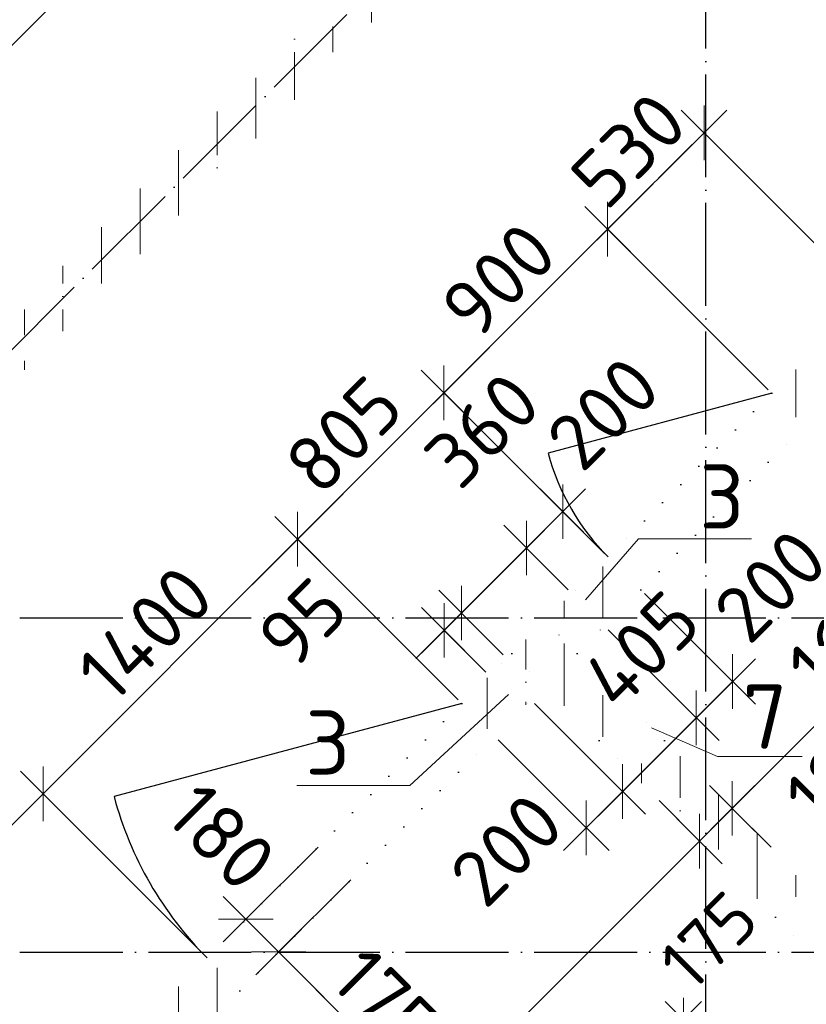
# Model space of a CAD drawing. Header units: millimetres. Extents: x -3495 to 109513, y -3287 to 62337.
# Tile 7 of 41: x 11232 to 14291, y 13698 to 17527. Entities that reach past the tile are written whole.
import ezdxf

# ---------------------------------------------------------------- set-up
doc = ezdxf.new("R2010")
doc.units = ezdxf.units.MM
doc.header["$PDMODE"] = 65
for name, pattern in [('______11', [500, 400, -50, 0, -50]), ('______5', [1100, 800, -100, 100, -100]), ('______9', [100, 0, -100])]:
    doc.linetypes.add(name, pattern=pattern)
for name, color, linetype, lineweight in [('Standard', 7, 'Continuous', 25), ('Высотная отметка (окна)', 7, 'Continuous', 13), ('Ограждение_ 2D надпись', 7, 'Continuous', 13), ('Размерная линия_ общее', 7, 'Continuous', 13), ('Размерная линия_ общее_1', 7, 'Continuous', 13), ('Стена_ общее', 7, 'Continuous', 35)]:
    doc.layers.add(name, color=color, linetype=linetype, lineweight=lineweight)
doc.layers.add('Осевая линия_ общее', color=7, linetype='______5', lineweight=13, true_color=0xa0a0a0)
doc.styles.add('ISOCPEUR', font='ISOCPEUR')
doc.dimstyles.new('DIMSTYLE_10', dxfattribs={"dimtxt": 220, "dimasz": 250, "dimexe": 0, "dimexo": 0, "dimgap": 110, "dimtad": 0, "dimdec": 0, "dimrnd": 5, "dimzin": 12, "dimdsep": 46, "dimtxsty": 'ISOCPEUR', "dimblk1": 'ALL_ML_STRICH', "dimblk2": 'ALL_ML_STRICH', "dimsah": 1, "dimcen": 0, "dimclrd": 7, "dimclre": 256, "dimclrt": 7, "dimadec": 0, "dimazin": 0, "dimtfac": 1, "dimtdec": 0, "dimtix": 1, "dimtmove": 2, "dimatfit": 3, "dimfxl": 0, "dimtvp": 1.2, "dimtzin": 0, "dimlwd": 0, "dimlwe": -3, "dimarcsym": 0})
doc.dimstyles.new('DIMSTYLE_11', dxfattribs={"dimtxt": 220, "dimasz": 250, "dimexe": 0, "dimexo": 0, "dimgap": 110, "dimtad": 2, "dimdec": 0, "dimrnd": 5, "dimzin": 12, "dimdsep": 46, "dimtxsty": 'ISOCPEUR', "dimblk1": 'ALL_ML_STRICH', "dimblk2": 'ALL_ML_STRICH', "dimsah": 1, "dimcen": 0, "dimclrd": 7, "dimclre": 256, "dimclrt": 7, "dimadec": 0, "dimazin": 0, "dimtfac": 1, "dimtdec": 0, "dimtix": 1, "dimtmove": 2, "dimatfit": 3, "dimfxl": 0, "dimtvp": 1.2, "dimtzin": 0, "dimlwd": 0, "dimlwe": -3, "dimarcsym": 0})
doc.dimstyles.new('DIMSTYLE_3', dxfattribs={"dimtxt": 220, "dimasz": 250, "dimexe": 0, "dimexo": 0, "dimgap": 110, "dimtad": 2, "dimdec": 0, "dimrnd": 5, "dimzin": 12, "dimdsep": 46, "dimtxsty": 'ISOCPEUR', "dimblk1": 'ALL_ML_STRICH', "dimblk2": 'ALL_ML_STRICH', "dimsah": 1, "dimcen": 0, "dimclrd": 7, "dimclre": 256, "dimclrt": 7, "dimadec": 0, "dimazin": 0, "dimtfac": 1, "dimtdec": 0, "dimtix": 1, "dimtmove": 2, "dimatfit": 3, "dimfxl": 0, "dimtzin": 0, "dimlwd": 0, "dimlwe": -3, "dimarcsym": 0})
doc.dimstyles.new('DIMSTYLE_7', dxfattribs={"dimtxt": 200, "dimasz": 200, "dimexe": 0, "dimexo": 0, "dimgap": 100, "dimtad": 2, "dimdec": 0, "dimrnd": 5, "dimzin": 12, "dimdsep": 46, "dimtxsty": 'ISOCPEUR', "dimblk1": 'ALL_ML_STRICH', "dimblk2": 'ALL_ML_STRICH', "dimsah": 1, "dimcen": 0, "dimclrd": 7, "dimclre": 256, "dimclrt": 7, "dimadec": 0, "dimazin": 0, "dimtfac": 1, "dimtdec": 0, "dimtix": 1, "dimtmove": 2, "dimatfit": 3, "dimfxl": 0, "dimtvp": 1.2, "dimtzin": 0, "dimlwd": 0, "dimlwe": -3, "dimarcsym": 0})
pattern_1 = [(90, (0, 0), (-300, 2e-14), [400, -50, 0, -50]), (90, (-150, 2e-14), (-300, 2e-14), [800, -100, 100, -100])]

# ---------------------------------------------------------------- blocks, each defined once
blk = doc.blocks.new('ALL_ML_STRICH')
at = {"color": 0, "linetype": 'ByBlock', "lineweight": -2}
for p, q in [((0, -0.5), (0, 0.5)), ((-0.3, -0.3), (0.3, 0.3)), ((-1, 0), (0.5, 0))]:
    blk.add_line(p, q, dxfattribs=at)
blk = doc.blocks.new('*D100')
at = {"layer": 'DEFPOINTS', "color": 7, "linetype": 'Continuous', "lineweight": 13, "transparency": 33554687}
for p in [(11961.4, 13878), (10555.8, 13749.1), (11229.5, 13075.5)]:
    blk.add_point(p, dxfattribs=at)
at = {"layer": 'Размерная линия_ общее', "color": 7, "linetype": 'Continuous', "lineweight": -2, "transparency": 33554687}
blk.add_line((10555.8, 13749.1), (11323, 14516.3), dxfattribs=at)
at = {"layer": 'Размерная линия_ общее', "color": 253, "linetype": 'Continuous', "lineweight": -2, "true_color": 0xa0a0a0, "transparency": 33554687}
for p, q in [((11947.2, 13892.2), (11323, 14516.3)), ((11215.4, 13089.6), (10555.8, 13749.1))]:
    blk.add_line(p, q, dxfattribs=at)
at = {"layer": 'Размерная линия_ общее', "color": 7, "linetype": 'Continuous', "lineweight": 13, "transparency": 33554687, "xscale": 250, "yscale": 250, "zscale": 250}
for p, rotation in [((11323, 14516.3), 44.99999999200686), ((10555.8, 13749.1), 224.9999999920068)]:
    blk.add_blockref('ALL_ML_STRICH', p, dxfattribs=dict(at, rotation=rotation))
at = {"layer": 'Размерная линия_ общее', "color": 7, "linetype": 'Continuous', "lineweight": 13, "transparency": 33554687, "insert": (10849.6, 14269.2), "char_height": 220, "width": 880, "attachment_point": 5, "rotation": 45, "style": 'ISOCPEUR'}
blk.add_mtext('\\A1;{1085}', dxfattribs=at)
blk = doc.blocks.new('*D101')
at = {"layer": 'DEFPOINTS', "color": 7, "linetype": 'Continuous', "lineweight": 13, "transparency": 33554687}
for p in [(12951.3, 14868), (11323, 14516.3), (11961.4, 13878)]:
    blk.add_point(p, dxfattribs=at)
at = {"layer": 'Размерная линия_ общее', "color": 7, "linetype": 'Continuous', "lineweight": -2, "transparency": 33554687}
blk.add_line((11323, 14516.3), (12313, 15506.3), dxfattribs=at)
at = {"layer": 'Размерная линия_ общее', "color": 253, "linetype": 'Continuous', "lineweight": -2, "true_color": 0xa0a0a0, "transparency": 33554687}
for p, q in [((12937.2, 14882.1), (12313, 15506.3)), ((11947.2, 13892.2), (11323, 14516.3))]:
    blk.add_line(p, q, dxfattribs=at)
at = {"layer": 'Размерная линия_ общее', "color": 7, "linetype": 'Continuous', "lineweight": 13, "transparency": 33554687, "xscale": 250, "yscale": 250, "zscale": 250}
for p, rotation in [((12313, 15506.3), 44.99999999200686), ((11323, 14516.3), 224.9999999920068)]:
    blk.add_blockref('ALL_ML_STRICH', p, dxfattribs=dict(at, rotation=rotation))
at = {"layer": 'Размерная линия_ общее', "color": 7, "linetype": 'Continuous', "lineweight": 13, "transparency": 33554687, "insert": (11720.4, 15140), "char_height": 220, "width": 880, "attachment_point": 5, "rotation": 45, "style": 'ISOCPEUR'}
blk.add_mtext('\\A1;{1400}', dxfattribs=at)
blk = doc.blocks.new('*D102')
at = {"layer": 'DEFPOINTS', "color": 7, "linetype": 'Continuous', "lineweight": 13, "transparency": 33554687}
for p in [(12313, 15506.3), (13520.5, 15437.2), (12951.3, 14868)]:
    blk.add_point(p, dxfattribs=at)
at = {"layer": 'Размерная линия_ общее', "color": 7, "linetype": 'Continuous', "lineweight": -2, "transparency": 33554687}
blk.add_line((12313, 15506.3), (12882.2, 16075.5), dxfattribs=at)
at = {"layer": 'Размерная линия_ общее', "color": 253, "linetype": 'Continuous', "lineweight": -2, "true_color": 0xa0a0a0, "transparency": 33554687}
for p, q in [((13506.4, 15451.3), (12882.2, 16075.5)), ((12937.2, 14882.1), (12313, 15506.3))]:
    blk.add_line(p, q, dxfattribs=at)
at = {"layer": 'Размерная линия_ общее', "color": 7, "linetype": 'Continuous', "lineweight": 13, "transparency": 33554687, "xscale": 250, "yscale": 250, "zscale": 250}
for p, rotation in [((12882.2, 16075.5), 44.99999999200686), ((12313, 15506.3), 224.9999999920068)]:
    blk.add_blockref('ALL_ML_STRICH', p, dxfattribs=dict(at, rotation=rotation))
at = {"layer": 'Размерная линия_ общее', "color": 7, "linetype": 'Continuous', "lineweight": 13, "transparency": 33554687, "insert": (12492.2, 15911.8), "char_height": 220, "width": 660, "attachment_point": 5, "rotation": 45, "style": 'ISOCPEUR'}
blk.add_mtext('\\A1;{805}', dxfattribs=at)
blk = doc.blocks.new('*D103')
at = {"layer": 'DEFPOINTS', "color": 7, "linetype": 'Continuous', "lineweight": 13, "transparency": 33554687}
for p in [(12882.2, 16075.5), (14156.9, 16073.6), (13520.5, 15437.2)]:
    blk.add_point(p, dxfattribs=at)
at = {"layer": 'Размерная линия_ общее', "color": 7, "linetype": 'Continuous', "lineweight": -2, "transparency": 33554687}
blk.add_line((12882.2, 16075.5), (13518.6, 16711.9), dxfattribs=at)
at = {"layer": 'Размерная линия_ общее', "color": 253, "linetype": 'Continuous', "lineweight": -2, "true_color": 0xa0a0a0, "transparency": 33554687}
for p, q in [((14142.8, 16087.7), (13518.6, 16711.9)), ((13506.4, 15451.3), (12882.2, 16075.5))]:
    blk.add_line(p, q, dxfattribs=at)
at = {"layer": 'Размерная линия_ общее', "color": 7, "linetype": 'Continuous', "lineweight": 13, "transparency": 33554687, "xscale": 250, "yscale": 250, "zscale": 250}
for p, rotation in [((13518.6, 16711.9), 44.99999999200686), ((12882.2, 16075.5), 224.9999999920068)]:
    blk.add_blockref('ALL_ML_STRICH', p, dxfattribs=dict(at, rotation=rotation))
at = {"layer": 'Размерная линия_ общее', "color": 7, "linetype": 'Continuous', "lineweight": 13, "transparency": 33554687, "insert": (13095, 16514.6), "char_height": 220, "width": 660, "attachment_point": 5, "rotation": 45, "style": 'ISOCPEUR'}
blk.add_mtext('\\A1;{900}', dxfattribs=at)
blk = doc.blocks.new('*D104')
at = {"layer": 'DEFPOINTS', "color": 7, "linetype": 'Continuous', "lineweight": 13, "transparency": 33554687}
for p in [(13518.6, 16711.9), (14531.7, 16448.4), (14156.9, 16073.6)]:
    blk.add_point(p, dxfattribs=at)
at = {"layer": 'Размерная линия_ общее', "color": 7, "linetype": 'Continuous', "lineweight": -2, "transparency": 33554687}
blk.add_line((13518.6, 16711.9), (13893.4, 17086.7), dxfattribs=at)
at = {"layer": 'Размерная линия_ общее', "color": 253, "linetype": 'Continuous', "lineweight": -2, "true_color": 0xa0a0a0, "transparency": 33554687}
for p, q in [((14517.5, 16462.5), (13893.4, 17086.7)), ((14142.8, 16087.7), (13518.6, 16711.9))]:
    blk.add_line(p, q, dxfattribs=at)
at = {"layer": 'Размерная линия_ общее', "color": 7, "linetype": 'Continuous', "lineweight": 13, "transparency": 33554687, "xscale": 250, "yscale": 250, "zscale": 250}
for p, rotation in [((13893.4, 17086.7), 44.99999999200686), ((13518.6, 16711.9), 224.9999999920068)]:
    blk.add_blockref('ALL_ML_STRICH', p, dxfattribs=dict(at, rotation=rotation))
at = {"layer": 'Размерная линия_ общее', "color": 7, "linetype": 'Continuous', "lineweight": 13, "transparency": 33554687, "insert": (13600.6, 17020.2), "char_height": 220, "width": 660, "attachment_point": 5, "rotation": 45, "style": 'ISOCPEUR'}
blk.add_mtext('\\A1;{530}', dxfattribs=at)
blk = doc.blocks.new('*D105')
at = {"layer": 'DEFPOINTS', "color": 7, "linetype": 'Continuous', "lineweight": 13, "transparency": 33554687}
for p in [(12882.8, 15152.1), (13126.3, 15043), (13059.1, 14975.8)]:
    blk.add_point(p, dxfattribs=at)
at = {"layer": 'Размерная линия_ общее', "color": 7, "linetype": 'Continuous', "lineweight": -2, "transparency": 33554687}
blk.add_line((12882.8, 15152.1), (12950, 15219.3), dxfattribs=at)
at = {"layer": 'Размерная линия_ общее', "color": 253, "linetype": 'Continuous', "lineweight": -2, "true_color": 0xa0a0a0, "transparency": 33554687}
for p, q in [((13112.2, 15057.1), (12950, 15219.3)), ((13045, 14989.9), (12882.8, 15152.1))]:
    blk.add_line(p, q, dxfattribs=at)
at = {"layer": 'Размерная линия_ общее', "color": 7, "linetype": 'Continuous', "lineweight": 13, "transparency": 33554687, "xscale": 250, "yscale": 250, "zscale": 250}
for p, rotation in [((12950, 15219.3), 44.99999999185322), ((12882.8, 15152.1), 224.9999999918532)]:
    blk.add_blockref('ALL_ML_STRICH', p, dxfattribs=dict(at, rotation=rotation))
at = {"layer": 'Размерная линия_ общее', "color": 7, "linetype": 'Continuous', "lineweight": 13, "transparency": 33554687, "insert": (12332, 15182.2), "char_height": 220, "width": 440, "attachment_point": 5, "rotation": 45, "style": 'ISOCPEUR'}
blk.add_mtext('\\A1;{95}', dxfattribs=at)
blk = doc.blocks.new('*D106')
at = {"layer": 'DEFPOINTS', "color": 7, "linetype": 'Continuous', "lineweight": 13, "transparency": 33554687}
for p in [(13379.1, 15295.8), (12950, 15219.3), (13126.3, 15043)]:
    blk.add_point(p, dxfattribs=at)
at = {"layer": 'Размерная линия_ общее', "color": 7, "linetype": 'Continuous', "lineweight": -2, "transparency": 33554687}
blk.add_line((12950, 15219.3), (13202.8, 15472.1), dxfattribs=at)
at = {"layer": 'Размерная линия_ общее', "color": 253, "linetype": 'Continuous', "lineweight": -2, "true_color": 0xa0a0a0, "transparency": 33554687}
for p, q in [((13365, 15309.9), (13202.8, 15472.1)), ((13112.2, 15057.1), (12950, 15219.3))]:
    blk.add_line(p, q, dxfattribs=at)
at = {"layer": 'Размерная линия_ общее', "color": 7, "linetype": 'Continuous', "lineweight": 13, "transparency": 33554687, "xscale": 250, "yscale": 250, "zscale": 250}
for p, rotation in [((13202.8, 15472.1), 44.99999999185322), ((12950, 15219.3), 224.9999999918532)]:
    blk.add_blockref('ALL_ML_STRICH', p, dxfattribs=dict(at, rotation=rotation))
at = {"layer": 'Размерная линия_ общее', "color": 7, "linetype": 'Continuous', "lineweight": 13, "transparency": 33554687, "insert": (13031.1, 15931.7), "char_height": 220, "width": 660, "attachment_point": 5, "rotation": 45, "style": 'ISOCPEUR'}
blk.add_mtext('\\A1;{360}', dxfattribs=at)
blk = doc.blocks.new('*D107')
at = {"layer": 'DEFPOINTS', "color": 7, "linetype": 'Continuous', "lineweight": 13, "transparency": 33554687}
for p in [(13202.8, 15472.1), (13520.5, 15437.2), (13379.1, 15295.8)]:
    blk.add_point(p, dxfattribs=at)
at = {"layer": 'Размерная линия_ общее', "color": 7, "linetype": 'Continuous', "lineweight": -2, "transparency": 33554687}
blk.add_line((13202.8, 15472.1), (13344.2, 15613.5), dxfattribs=at)
at = {"layer": 'Размерная линия_ общее', "color": 253, "linetype": 'Continuous', "lineweight": -2, "true_color": 0xa0a0a0, "transparency": 33554687}
for p, q in [((13506.4, 15451.3), (13344.2, 15613.5)), ((13365, 15309.9), (13202.8, 15472.1))]:
    blk.add_line(p, q, dxfattribs=at)
at = {"layer": 'Размерная линия_ общее', "color": 7, "linetype": 'Continuous', "lineweight": 13, "transparency": 33554687, "xscale": 250, "yscale": 250, "zscale": 250}
for p, rotation in [((13344.2, 15613.5), 44.99999999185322), ((13202.8, 15472.1), 224.9999999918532)]:
    blk.add_blockref('ALL_ML_STRICH', p, dxfattribs=dict(at, rotation=rotation))
at = {"layer": 'Размерная линия_ общее', "color": 7, "linetype": 'Continuous', "lineweight": 13, "transparency": 33554687, "insert": (13501.5, 15996.7), "char_height": 220, "width": 660, "attachment_point": 5, "rotation": 45, "style": 'ISOCPEUR'}
blk.add_mtext('\\A1;{200}', dxfattribs=at)
blk = doc.blocks.new('*D108')
at = {"layer": 'DEFPOINTS', "color": 7, "linetype": 'Continuous', "lineweight": 13, "transparency": 33554687}
for p in [(13220, 14882.1), (13078.6, 14740.7), (13435.6, 14383.7)]:
    blk.add_point(p, dxfattribs=at)
at = {"layer": 'Размерная линия_ общее', "color": 253, "linetype": 'Continuous', "lineweight": -2, "true_color": 0xa0a0a0, "transparency": 33554687}
for p, q in [((13234.1, 14868), (13577, 14525.1)), ((13092.7, 14726.5), (13435.6, 14383.7))]:
    blk.add_line(p, q, dxfattribs=at)
at = {"layer": 'Размерная линия_ общее', "color": 7, "linetype": 'Continuous', "lineweight": -2, "transparency": 33554687}
blk.add_line((13435.6, 14383.7), (13577, 14525.1), dxfattribs=at)
at = {"layer": 'Размерная линия_ общее', "color": 7, "linetype": 'Continuous', "lineweight": 13, "transparency": 33554687, "yscale": 250, "zscale": 250}
for p, xscale, rotation in [((13577, 14525.1), 250.0000000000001, 44.99999999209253), ((13435.6, 14383.7), 250, 224.9999999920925)]:
    blk.add_blockref('ALL_ML_STRICH', p, dxfattribs=dict(at, xscale=xscale, rotation=rotation))
at = {"layer": 'Размерная линия_ общее', "color": 7, "linetype": 'Continuous', "lineweight": 13, "transparency": 33554687, "insert": (13125.4, 14299.5), "char_height": 220, "width": 660, "attachment_point": 5, "rotation": 45, "style": 'ISOCPEUR'}
blk.add_mtext('\\A1;{200}', dxfattribs=at)
blk = doc.blocks.new('*D109')
at = {"layer": 'DEFPOINTS', "color": 7, "linetype": 'Continuous', "lineweight": 13, "transparency": 33554687}
for p in [(13506.4, 15168.5), (13220, 14882.1), (13577, 14525.1)]:
    blk.add_point(p, dxfattribs=at)
at = {"layer": 'Размерная линия_ общее', "color": 253, "linetype": 'Continuous', "lineweight": -2, "true_color": 0xa0a0a0, "transparency": 33554687}
for p, q in [((13520.5, 15154.3), (13863.4, 14811.5)), ((13234.1, 14868), (13577, 14525.1))]:
    blk.add_line(p, q, dxfattribs=at)
at = {"layer": 'Размерная линия_ общее', "color": 7, "linetype": 'Continuous', "lineweight": -2, "transparency": 33554687}
blk.add_line((13577, 14525.1), (13863.4, 14811.5), dxfattribs=at)
at = {"layer": 'Размерная линия_ общее', "color": 7, "linetype": 'Continuous', "lineweight": 13, "transparency": 33554687, "yscale": 250, "zscale": 250}
for p, xscale, rotation in [((13863.4, 14811.5), 250.0000000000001, 44.99999999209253), ((13577, 14525.1), 250, 224.9999999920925)]:
    blk.add_blockref('ALL_ML_STRICH', p, dxfattribs=dict(at, xscale=xscale, rotation=rotation))
at = {"layer": 'Размерная линия_ общее', "color": 7, "linetype": 'Continuous', "lineweight": 13, "transparency": 33554687, "insert": (13649, 15076.1), "char_height": 220, "width": 660, "attachment_point": 5, "rotation": 45, "style": 'ISOCPEUR'}
blk.add_mtext('\\A1;{405}', dxfattribs=at)
blk = doc.blocks.new('*D110')
at = {"layer": 'DEFPOINTS', "color": 7, "linetype": 'Continuous', "lineweight": 13, "transparency": 33554687}
for p in [(13647.8, 15309.9), (13506.4, 15168.5), (13863.4, 14811.5)]:
    blk.add_point(p, dxfattribs=at)
at = {"layer": 'Размерная линия_ общее', "color": 253, "linetype": 'Continuous', "lineweight": -2, "true_color": 0xa0a0a0, "transparency": 33554687}
for p, q in [((13661.9, 15295.8), (14004.8, 14952.9)), ((13520.5, 15154.3), (13863.4, 14811.5))]:
    blk.add_line(p, q, dxfattribs=at)
at = {"layer": 'Размерная линия_ общее', "color": 7, "linetype": 'Continuous', "lineweight": -2, "transparency": 33554687}
blk.add_line((13863.4, 14811.5), (14004.8, 14952.9), dxfattribs=at)
at = {"layer": 'Размерная линия_ общее', "color": 7, "linetype": 'Continuous', "lineweight": 13, "transparency": 33554687, "yscale": 250, "zscale": 250}
for p, xscale, rotation in [((14004.8, 14952.9), 250.0000000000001, 44.99999999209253), ((13863.4, 14811.5), 250, 224.9999999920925)]:
    blk.add_blockref('ALL_ML_STRICH', p, dxfattribs=dict(at, xscale=xscale, rotation=rotation))
at = {"layer": 'Размерная линия_ общее', "color": 7, "linetype": 'Continuous', "lineweight": 13, "transparency": 33554687, "insert": (14151.2, 15326.2), "char_height": 220, "width": 660, "attachment_point": 5, "rotation": 45, "style": 'ISOCPEUR'}
blk.add_mtext('\\A1;{200}', dxfattribs=at)
blk = doc.blocks.new('*D115')
at = {"layer": 'DEFPOINTS', "color": 7, "linetype": 'Continuous', "lineweight": 13, "transparency": 33554687}
for p in [(12406.8, 14323.5), (12534.1, 14196.2), (12111.8, 14028.4)]:
    blk.add_point(p, dxfattribs=at)
at = {"layer": 'Размерная линия_ общее', "color": 253, "linetype": 'Continuous', "lineweight": -2, "true_color": 0xa0a0a0, "transparency": 33554687}
for p, q in [((12392.7, 14309.4), (12111.8, 14028.4)), ((12520, 14182.1), (12239.1, 13901.2))]:
    blk.add_line(p, q, dxfattribs=at)
at = {"layer": 'Размерная линия_ общее', "color": 7, "linetype": 'Continuous', "lineweight": -2, "transparency": 33554687}
blk.add_line((12111.8, 14028.4), (12239.1, 13901.2), dxfattribs=at)
at = {"layer": 'Размерная линия_ общее', "color": 7, "linetype": 'Continuous', "lineweight": 13, "transparency": 33554687, "yscale": 250, "zscale": 250}
for p, xscale, rotation in [((12111.8, 14028.4), 250.0000000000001, 135.0000000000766), ((12239.1, 13901.2), 250, 315.0000000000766)]:
    blk.add_blockref('ALL_ML_STRICH', p, dxfattribs=dict(at, xscale=xscale, rotation=rotation))
at = {"layer": 'Размерная линия_ общее', "color": 7, "linetype": 'Continuous', "lineweight": 13, "transparency": 33554687, "insert": (12017.4, 14349.3), "char_height": 220, "width": 660, "attachment_point": 5, "rotation": 315, "style": 'ISOCPEUR'}
blk.add_mtext('\\A1;{180}', dxfattribs=at)
blk = doc.blocks.new('*D116')
at = {"layer": 'DEFPOINTS', "color": 7, "linetype": 'Continuous', "lineweight": 13, "transparency": 33554687}
for p in [(12534.1, 14196.2), (12239.1, 13901.2), (13986.8, 13174.1)]:
    blk.add_point(p, dxfattribs=at)
at = {"layer": 'Размерная линия_ общее', "color": 253, "linetype": 'Continuous', "lineweight": -2, "true_color": 0xa0a0a0, "transparency": 33554687}
for p, q in [((12520, 14182.1), (12239.1, 13901.2)), ((13972.7, 13159.9), (13476.5, 12663.7))]:
    blk.add_line(p, q, dxfattribs=at)
at = {"layer": 'Размерная линия_ общее', "color": 7, "linetype": 'Continuous', "lineweight": -2, "transparency": 33554687}
blk.add_line((12239.1, 13901.2), (13476.5, 12663.7), dxfattribs=at)
at = {"layer": 'Размерная линия_ общее', "color": 7, "linetype": 'Continuous', "lineweight": 13, "transparency": 33554687, "yscale": 250, "zscale": 250}
for p, xscale, rotation in [((12239.1, 13901.2), 250.0000000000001, 135.0000000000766), ((13476.5, 12663.7), 250, 315.0000000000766)]:
    blk.add_blockref('ALL_ML_STRICH', p, dxfattribs=dict(at, xscale=xscale, rotation=rotation))
at = {"layer": 'Размерная линия_ общее', "color": 7, "linetype": 'Continuous', "lineweight": 13, "transparency": 33554687, "insert": (12711.4, 13655.1), "char_height": 220, "width": 880, "attachment_point": 5, "rotation": 315, "style": 'ISOCPEUR'}
blk.add_mtext('\\A1;{1750}', dxfattribs=at)
blk = doc.blocks.new('*D119')
at = {"layer": 'DEFPOINTS', "color": 7, "linetype": 'Continuous', "lineweight": 13, "transparency": 33554687}
for p in [(13704.4, 14503.8), (11823.5, 12622.9), (11994.9, 12451.4)]:
    blk.add_point(p, dxfattribs=at)
at = {"layer": 'Размерная линия_ общее', "color": 253, "linetype": 'Continuous', "lineweight": -2, "true_color": 0xa0a0a0, "transparency": 33554687}
for p, q in [((13718.5, 14489.7), (13875.9, 14332.3)), ((11837.6, 12608.8), (11994.9, 12451.4))]:
    blk.add_line(p, q, dxfattribs=at)
at = {"layer": 'Размерная линия_ общее', "color": 7, "linetype": 'Continuous', "lineweight": -2, "transparency": 33554687}
blk.add_line((11994.9, 12451.4), (13875.9, 14332.3), dxfattribs=at)
at = {"layer": 'Размерная линия_ общее', "color": 7, "linetype": 'Continuous', "lineweight": 13, "transparency": 33554687, "xscale": 250, "yscale": 250, "zscale": 250}
for p, rotation in [((13875.9, 14332.3), 44.99999999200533), ((11994.9, 12451.4), 224.9999999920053)]:
    blk.add_blockref('ALL_ML_STRICH', p, dxfattribs=dict(at, rotation=rotation))
at = {"layer": 'Размерная линия_ общее', "color": 7, "linetype": 'Continuous', "lineweight": 13, "transparency": 33554687, "insert": (12413.8, 13151.6), "char_height": 220, "width": 880, "attachment_point": 5, "rotation": 45, "style": 'ISOCPEUR'}
blk.add_mtext('\\A1;{2660}', dxfattribs=at)
blk = doc.blocks.new('*D120')
at = {"layer": 'DEFPOINTS', "color": 7, "linetype": 'Continuous', "lineweight": 13, "transparency": 33554687}
for p in [(13704.4, 14503.8), (13875.9, 14332.3), (14140.3, 14322.4)]:
    blk.add_point(p, dxfattribs=at)
at = {"layer": 'Размерная линия_ общее', "color": 253, "linetype": 'Continuous', "lineweight": -2, "true_color": 0xa0a0a0, "transparency": 33554687}
for p, q in [((13718.5, 14489.7), (13875.9, 14332.3)), ((14154.5, 14308.3), (14003.1, 14459.6))]:
    blk.add_line(p, q, dxfattribs=at)
at = {"layer": 'Размерная линия_ общее', "color": 7, "linetype": 'Continuous', "lineweight": -2, "transparency": 33554687}
blk.add_line((13875.9, 14332.3), (14003.1, 14459.6), dxfattribs=at)
at = {"layer": 'Размерная линия_ общее', "color": 7, "linetype": 'Continuous', "lineweight": 13, "transparency": 33554687, "xscale": 250, "yscale": 250, "zscale": 250}
for p, rotation in [((14003.1, 14459.6), 44.99999999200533), ((13875.9, 14332.3), 224.9999999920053)]:
    blk.add_blockref('ALL_ML_STRICH', p, dxfattribs=dict(at, rotation=rotation))
at = {"layer": 'Размерная линия_ общее', "color": 7, "linetype": 'Continuous', "lineweight": 13, "transparency": 33554687, "insert": (14417.7, 14604.8), "char_height": 220, "width": 660, "attachment_point": 5, "rotation": 45, "style": 'ISOCPEUR'}
blk.add_mtext('\\A1;{180}', dxfattribs=at)
blk = doc.blocks.new('*D121')
at = {"layer": 'DEFPOINTS', "color": 7, "linetype": 'Continuous', "lineweight": 13, "transparency": 33554687}
for p in [(15354.3, 15371.2), (14003.1, 14459.6), (14140.3, 14322.4)]:
    blk.add_point(p, dxfattribs=at)
at = {"layer": 'Размерная линия_ общее', "color": 7, "linetype": 'Continuous', "lineweight": -2, "transparency": 33554687}
blk.add_line((14003.1, 14459.6), (15134.5, 15591), dxfattribs=at)
at = {"layer": 'Размерная линия_ общее', "color": 253, "linetype": 'Continuous', "lineweight": -2, "true_color": 0xa0a0a0, "transparency": 33554687}
for p, q in [((15340.2, 15385.3), (15134.5, 15591)), ((14154.5, 14308.3), (14003.1, 14459.6))]:
    blk.add_line(p, q, dxfattribs=at)
at = {"layer": 'Размерная линия_ общее', "color": 7, "linetype": 'Continuous', "lineweight": 13, "transparency": 33554687, "xscale": 250, "yscale": 250, "zscale": 250}
for p, rotation in [((15134.5, 15591), 44.99999999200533), ((14003.1, 14459.6), 224.9999999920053)]:
    blk.add_blockref('ALL_ML_STRICH', p, dxfattribs=dict(at, rotation=rotation))
at = {"layer": 'Размерная линия_ общее', "color": 7, "linetype": 'Continuous', "lineweight": 13, "transparency": 33554687, "insert": (14479, 15161.8), "char_height": 220, "width": 880, "attachment_point": 5, "rotation": 45, "style": 'ISOCPEUR'}
blk.add_mtext('\\A1;{1600}', dxfattribs=at)
blk = doc.blocks.new('*D141')
at = {"layer": 'DEFPOINTS', "color": 7, "linetype": 'Continuous', "lineweight": 13, "transparency": 33554687}
for p in [(18385.4, 17318.1), (13994.3, 12927), (14714.4, 12206.9)]:
    blk.add_point(p, dxfattribs=at)
at = {"layer": 'Размерная линия_ общее', "color": 253, "linetype": 'Continuous', "lineweight": -2, "true_color": 0xa0a0a0, "transparency": 33554687}
for p, q in [((18399.6, 17304), (19105.5, 16598)), ((14008.4, 12912.8), (14714.4, 12206.9))]:
    blk.add_line(p, q, dxfattribs=at)
at = {"layer": 'Размерная линия_ общее', "color": 7, "linetype": 'Continuous', "lineweight": -2, "transparency": 33554687}
blk.add_line((14714.4, 12206.9), (19105.5, 16598), dxfattribs=at)
at = {"layer": 'Размерная линия_ общее', "color": 7, "linetype": 'Continuous', "lineweight": 13, "transparency": 33554687, "xscale": 250, "yscale": 250, "zscale": 250}
for p, rotation in [((19105.5, 16598), 44.99999999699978), ((14714.4, 12206.9), 224.9999999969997)]:
    blk.add_blockref('ALL_ML_STRICH', p, dxfattribs=dict(at, rotation=rotation))
at = {"layer": 'Размерная линия_ общее', "color": 7, "linetype": 'Continuous', "lineweight": 13, "transparency": 33554687, "insert": (16820.1, 14538.9), "char_height": 220, "width": 880, "attachment_point": 5, "rotation": 45, "style": 'ISOCPEUR'}
blk.add_mtext('\\A1;{6210}', dxfattribs=at)
blk = doc.blocks.new('*D153')
at = {"layer": 'DEFPOINTS', "color": 7, "linetype": 'Continuous', "lineweight": 13, "transparency": 33554687}
for p in [(15267.1, 20436.4), (9040, 15264.9), (9567.8, 14737.2)]:
    blk.add_point(p, dxfattribs=at)
at = {"layer": 'Размерная линия_ общее', "color": 7, "linetype": 'Continuous', "lineweight": -2, "transparency": 33554687}
blk.add_line((9040, 15264.9), (14739.3, 20964.2), dxfattribs=at)
at = {"layer": 'Размерная линия_ общее', "color": 253, "linetype": 'Continuous', "lineweight": -2, "true_color": 0xa0a0a0, "transparency": 33554687}
for p, q in [((15196.4, 20507.1), (14739.3, 20964.2)), ((9497.1, 14807.9), (9040, 15264.9))]:
    blk.add_line(p, q, dxfattribs=at)
at = {"layer": 'Размерная линия_ общее', "color": 7, "linetype": 'Continuous', "lineweight": 13, "transparency": 33554687, "xscale": 250, "yscale": 250, "zscale": 250}
for p, rotation in [((14739.3, 20964.2), 44.99999999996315), ((9040, 15264.9), 224.9999999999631)]:
    blk.add_blockref('ALL_ML_STRICH', p, dxfattribs=dict(at, rotation=rotation))
at = {"layer": 'Размерная линия_ общее', "color": 7, "linetype": 'Continuous', "lineweight": 13, "transparency": 33554687, "insert": (11784.3, 18235.5), "char_height": 220, "width": 880, "attachment_point": 5, "rotation": 45, "style": 'ISOCPEUR'}
blk.add_mtext('\\A1;{8060}', dxfattribs=at)
blk = doc.blocks.new('СЛОЖНЫЙ_ОБЪЕКТ_9')
at = {"layer": 'Осевая линия_ общее', "color": 253, "linetype": '______11', "lineweight": -3, "true_color": 0xa0a0a0, "transparency": 33554687}
for p, q in [((13900, -2590), (13900, 47490)), ((552.2, 5594.3), (17063.1, 22105.2)), ((-2770, 15200), (26050, 15200)), ((-2770, 13900), (26050, 13900))]:
    blk.add_line(p, q, dxfattribs=at)
blk = doc.blocks.new('*D388')
at = {"layer": 'DEFPOINTS', "color": 7, "linetype": 'Continuous', "lineweight": 13, "transparency": 33554687}
for p in [(13813.1, 13638.5), (14132.2, 13319.4), (14008.4, 13195.7)]:
    blk.add_point(p, dxfattribs=at)
at = {"layer": 'Размерная линия_ общее_1', "color": 7, "linetype": 'Continuous', "lineweight": -2, "transparency": 33554687}
blk.add_line((13813.1, 13638.5), (13689.4, 13514.7), dxfattribs=at)
at = {"layer": 'Размерная линия_ общее_1', "color": 253, "linetype": 'Continuous', "lineweight": -2, "true_color": 0xa0a0a0, "transparency": 33554687}
for p, q in [((14111, 13340.6), (13813.1, 13638.5)), ((13987.2, 13216.9), (13689.4, 13514.7))]:
    blk.add_line(p, q, dxfattribs=at)
at = {"layer": 'Размерная линия_ общее_1', "color": 7, "linetype": 'Continuous', "lineweight": 13, "transparency": 33554687, "yscale": 200, "zscale": 200}
for p, xscale, rotation in [((13813.1, 13638.5), 200, 45.00000000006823), ((13689.4, 13514.7), 200.0000000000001, 225.0000000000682)]:
    blk.add_blockref('ALL_ML_STRICH', p, dxfattribs=dict(at, xscale=xscale, rotation=rotation))
at = {"layer": 'Размерная линия_ общее_1', "color": 7, "linetype": 'Continuous', "lineweight": 13, "transparency": 33554687, "insert": (13911.9, 13946), "char_height": 200, "width": 600, "attachment_point": 5, "rotation": 45, "style": 'ISOCPEUR'}
blk.add_mtext('\\A1;{175}', dxfattribs=at)

msp = doc.modelspace()

# ---------------------------------------------------------------- hatches: boundary and pattern name
at = {"layer": 'Стена_ общее', "linetype": 'Continuous', "lineweight": 18, "transparency": 33554687}
h = msp.add_hatch(dxfattribs=at)
h.set_pattern_fill('__________541', scale=100, style=0, pattern_type=2)
h.set_pattern_definition(pattern_1)
h.paths.add_polyline_path([(15691.3, 20860.7), (9511.2, 14680.6), (9638.5, 14553.3), (15818.6, 20733.4)], flags=0)
h = msp.add_hatch(dxfattribs=at)
h.set_pattern_fill('__________541', scale=100, style=0, pattern_type=2)
h.set_pattern_definition(pattern_1)
h.paths.add_polyline_path([(14284.2, 15946.3), (14531.7, 16193.8), (14376.1, 16292.8), (14156.9, 16073.6)], flags=0)
h = msp.add_hatch(dxfattribs=at)
h.set_pattern_fill('__________541', scale=100, style=0, pattern_type=2)
h.set_pattern_definition(pattern_1)
h.paths.add_polyline_path([(13520.5, 15437.2), (13392.1, 15308.8), (13519.4, 15181.5), (13647.8, 15309.9)], flags=0)
h = msp.add_hatch(dxfattribs=at)
h.set_pattern_fill('__________541', scale=100, style=0, pattern_type=2)
h.set_pattern_definition(pattern_1)
h.paths.add_polyline_path([(13400.3, 15062.4), (13491.1, 15153.2), (13363.8, 15280.5), (13273, 15189.7)], flags=0)
h = msp.add_hatch(dxfattribs=at)
h.set_pattern_fill('__________541', scale=100, style=0, pattern_type=2)
h.set_pattern_definition(pattern_1)
h.paths.add_polyline_path([(13612.4, 14850.3), (13273, 15189.7), (13145.8, 15062.4), (13485.2, 14723)], flags=0)
h = msp.add_hatch(dxfattribs=at)
h.set_pattern_fill('__________541', scale=100, style=0, pattern_type=2)
h.set_pattern_definition(pattern_1)
h.paths.add_polyline_path([(13234.1, 14896.3), (13273, 14935.1), (13145.8, 15062.4), (13106.9, 15023.5)], flags=0)
h = msp.add_hatch(dxfattribs=at)
h.set_pattern_fill('__________541', scale=100, style=0, pattern_type=2)
h.set_pattern_definition(pattern_1)
h.paths.add_polyline_path([(13078.6, 14995.2), (12951.3, 14868), (13078.6, 14740.7), (13205.9, 14868)], flags=0)
h = msp.add_hatch(dxfattribs=at)
h.set_pattern_fill('__________541', scale=100, style=0, pattern_type=2)
h.set_pattern_definition(pattern_1)
h.paths.add_polyline_path([(14298.3, 14164.4), (13739.7, 14723), (13612.4, 14595.7), (14171.1, 14037.1)], flags=0)
h = msp.add_hatch(dxfattribs=at)
h.set_pattern_fill('__________541', scale=100, style=0, pattern_type=2)
h.set_pattern_definition(pattern_1)
h.paths.add_polyline_path([(11392.1, 13054.2), (12088.6, 13750.7), (11961.4, 13878), (11264.9, 13181.5)], flags=0)

# ---------------------------------------------------------------- linework, layer by layer
at = {"layer": 'Высотная отметка (окна)', "color": 7, "linetype": 'Continuous', "lineweight": 13, "transparency": 33554687}
for points in [[(14078.3, 15507.9), (13638.3, 15507.9), (13433.1, 15270)], [(12309.8, 14548.9), (12749.8, 14548.9), (13132.6, 14902.3)]]:
    msp.add_lwpolyline(points, dxfattribs=at)
at = {"layer": 'Ограждение_ 2D надпись', "color": 7, "linetype": 'Continuous', "lineweight": 13, "transparency": 33554687}
msp.add_lwpolyline([(13689.3, 14773.4), (13945.5, 14660.9), (14275.5, 14660.9)], dxfattribs=at)
at = {"layer": 'Стена_ общее', "color": 7, "linetype": 'Continuous', "lineweight": 25, "transparency": 33554687}
for p, q in [((14156.9, 16073.6), (13287.6, 15840.7)), ((12951.3, 14868), (11599, 14505.6))]:
    msp.add_line(p, q, dxfattribs=at)
at = {"layer": 'Стена_ общее', "color": 7, "linetype": '______9', "lineweight": -3, "transparency": 33554687}
for p, q in [((14156.9, 16073.6), (13520.5, 15437.2)), ((14156.9, 16073.6), (13520.5, 15437.2)), ((13647.8, 15309.9), (14284.2, 15946.3)), ((13647.8, 15309.9), (14284.2, 15946.3)), ((13392.1, 15308.8), (13363.8, 15280.5)), ((13392.1, 15308.8), (13363.8, 15280.5)), ((13400.3, 15062.4), (13273, 15189.7)), ((13491.1, 15153.2), (13519.4, 15181.5)), ((13491.1, 15153.2), (13519.4, 15181.5)), ((13145.8, 15062.4), (13273, 14935.1)), ((13106.9, 15023.5), (13078.6, 14995.2)), ((13106.9, 15023.5), (13078.6, 14995.2)), ((13205.9, 14868), (13234.1, 14896.3)), ((13205.9, 14868), (13234.1, 14896.3)), ((12951.3, 14868), (11961.4, 13878)), ((12951.3, 14868), (11961.4, 13878)), ((13739.7, 14723), (13612.4, 14850.3)), ((13739.7, 14723), (13612.4, 14850.3)), ((12088.6, 13750.7), (13078.6, 14740.7)), ((12088.6, 13750.7), (13078.6, 14740.7)), ((13485.2, 14723), (13612.4, 14595.7)), ((13485.2, 14723), (13612.4, 14595.7)), ((14171.1, 14037.1), (14298.3, 13909.8)), ((14171.1, 14037.1), (14298.3, 13909.8))]:
    msp.add_line(p, q, dxfattribs=at)
at = {"layer": 'Стена_ общее', "color": 7, "linetype": 'Continuous', "lineweight": 25, "transparency": 33554687}
for centre, radius in [((14156.9, 16073.6), 900), ((12951.3, 14868), 1400)]:
    msp.add_arc(centre, radius, 195, 225, dxfattribs=at)

# ---------------------------------------------------------------- block references
at = {"layer": 'Осевая линия_ общее', "color": 253, "linetype": '______11', "lineweight": -3, "true_color": 0xa0a0a0, "transparency": 33554687}
msp.add_blockref('СЛОЖНЫЙ_ОБЪЕКТ_9', (0, 0), dxfattribs=at)

# ---------------------------------------------------------------- texts
at = {"layer": 'Standard', "color": 7, "linetype": 'Continuous', "lineweight": 25, "transparency": 33554687, "char_height": 250, "width": 272.222, "attachment_point": 7, "style": 'ISOCPEUR'}
for s, insert in [('\\A1;{\\fISOCPEUR|i0|b0;\\H250.000000;\\W1.000000;\\C7;3}\\P', (13875.1, 15547.2)), ('\\A1;{\\fISOCPEUR|i0|b0;\\H250.000000;\\W1.000000;\\C7;7}\\P', (14043.3, 14691.6)), ('\\A1;{\\fISOCPEUR|i0|b0;\\H250.000000;\\W1.000000;\\C7;3}\\P', (12342.6, 14590.4))]:
    msp.add_mtext(s, dxfattribs=dict(at, insert=insert))

# ---------------------------------------------------------------- dimensions: what is measured, and where the dimension line sits
at = {"layer": 'Размерная линия_ общее', "color": 7, "linetype": 'Continuous', "lineweight": 13, "transparency": 33554687}
for base, p1, p2, angle, dimstyle, picture, middle in [((14739.3, 20964.2), (9497.1, 14807.9), (15196.4, 20507.1), 45, 'DIMSTYLE_3', '*D153', (11784.3, 18235.5)), ((13893.4, 17086.7), (14142.8, 16087.7), (14517.5, 16462.5), 45, 'DIMSTYLE_11', '*D104', (13600.6, 17020.2)), ((19105.5, 16598), (14008.4, 12912.8), (18399.6, 17304), 45, 'DIMSTYLE_3', '*D141', (16820.1, 14538.9)), ((13518.6, 16711.9), (13506.4, 15451.3), (14142.8, 16087.7), 45, 'DIMSTYLE_3', '*D103', (13095, 16514.6)), ((13344.2, 15613.5), (13365, 15309.9), (13506.4, 15451.3), 45, 'DIMSTYLE_11', '*D107', (13501.5, 15996.7)), ((12882.2, 16075.5), (12937.2, 14882.1), (13506.4, 15451.3), 45, 'DIMSTYLE_3', '*D102', (12492.2, 15911.8)), ((13202.8, 15472.1), (13112.2, 15057.1), (13365, 15309.9), 45, 'DIMSTYLE_11', '*D106', (13031.1, 15931.7)), ((14004.8, 14952.9), (13520.5, 15154.3), (13661.9, 15295.8), 45, 'DIMSTYLE_11', '*D110', (14151.2, 15326.2)), ((15134.5, 15591), (14154.5, 14308.3), (15340.2, 15385.3), 45, 'DIMSTYLE_3', '*D121', (14479, 15161.8)), ((12313, 15506.3), (11947.2, 13892.2), (12937.2, 14882.1), 45, 'DIMSTYLE_3', '*D101', (11720.4, 15140)), ((12950, 15219.3), (13045, 14989.9), (13112.2, 15057.1), 45, 'DIMSTYLE_11', '*D105', (12332, 15182.2)), ((13863.4, 14811.5), (13234.1, 14868), (13520.5, 15154.3), 45, 'DIMSTYLE_11', '*D109', (13649, 15076.1)), ((14003.1, 14459.6), (13718.5, 14489.7), (14154.5, 14308.3), 45, 'DIMSTYLE_10', '*D120', (14417.7, 14604.8)), ((13577, 14525.1), (13092.7, 14726.5), (13234.1, 14868), 45, 'DIMSTYLE_11', '*D108', (13125.4, 14299.5)), ((11323, 14516.3), (11215.4, 13089.6), (11947.2, 13892.2), 45, 'DIMSTYLE_3', '*D100', (10849.6, 14269.2)), ((12239.1, 13901.2), (12392.7, 14309.4), (12520, 14182.1), 315, 'DIMSTYLE_11', '*D115', (12017.4, 14349.3)), ((13875.9, 14332.3), (11837.6, 12608.8), (13718.5, 14489.7), 45, 'DIMSTYLE_3', '*D119', (12413.8, 13151.6)), ((13476.5, 12663.7), (12520, 14182.1), (13972.7, 13159.9), 315, 'DIMSTYLE_3', '*D116', (12711.4, 13655.1))]:
    dim = msp.add_linear_dim(base=base, p1=p1, p2=p2, angle=angle, dimstyle=dimstyle, override={"dimpost": '<>', "dimclrd": 7, "dimclre": 253, "dimclrt": 7, "dimlwd": 0, "dimlwe": 65533}, dxfattribs=at)
    dim.commit()
    dim.dimension.update_dxf_attribs({"geometry": picture, "text_midpoint": middle, "dimtype": 160})
at = {"layer": 'Размерная линия_ общее_1', "color": 7, "linetype": 'Continuous', "lineweight": 13, "transparency": 33554687}
dim = msp.add_linear_dim(base=(13689.4, 13514.7), p1=(14111, 13340.6), p2=(13987.2, 13216.9), angle=225, dimstyle='DIMSTYLE_7', override={"dimpost": '<>', "dimclrd": 7, "dimclre": 253, "dimclrt": 7, "dimlwd": 0, "dimlwe": 65533}, dxfattribs=at)
dim.commit()
dim.dimension.update_dxf_attribs({"geometry": '*D388', "text_midpoint": (13911.9, 13946), "dimtype": 160})

doc.saveas('drawing.dxf')
